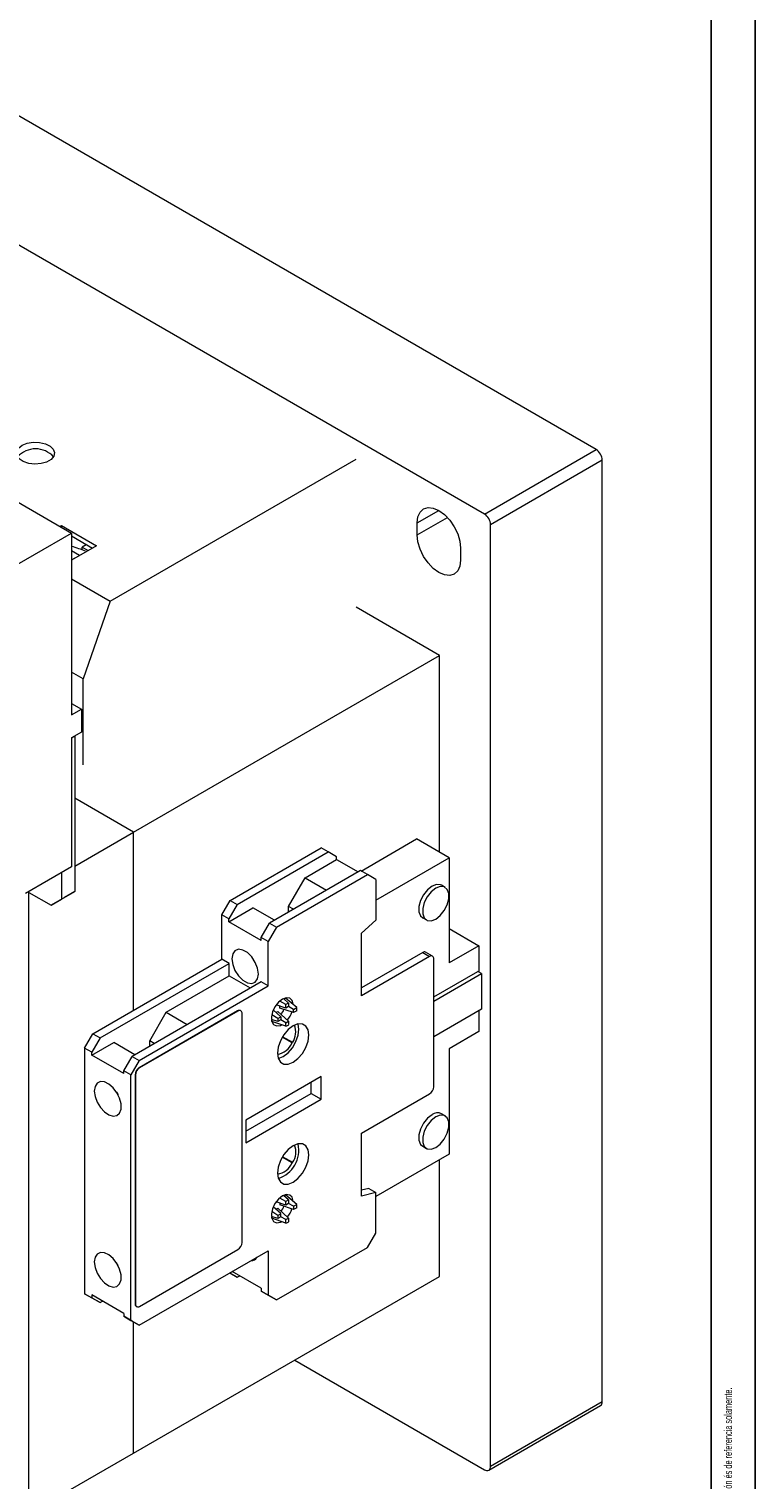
# Model space of a CAD drawing. Header units: millimetres. Extents: x 0 to 1189, y 0 to 841.
# Tile 6 of 8: x 1065 to 1189, y 130 to 378. Entities that reach past the tile are written whole.
import ezdxf

# ---------------------------------------------------------------- set-up
doc = ezdxf.new("R2010")
doc.units = ezdxf.units.MM
doc.layers.add('FORMATO', color=7, linetype='Continuous')
doc.styles.add('SLDTEXTSTYLE1', font='TXT', dxfattribs={"width": 0.605})
doc.styles.add('SLDTEXTSTYLE2', font='TXT', dxfattribs={"width": 0.569583})

# ---------------------------------------------------------------- blocks, each defined once
blk = doc.blocks.new('SW_NOTE_0')
at = {"color": 0, "linetype": 'Continuous', "lineweight": 0, "attachment_point": 1, "rotation": 90}
for s, insert, char_height, style in [('Sujeito a alteração sem aviso prévio. As informações contidas são valores de referência.                                                           Los valores demostrados pueden ser cambiados sin aviso previo. La información és de referencia solamente.', (-1.71, 0), 1.32292, 'SLDTEXTSTYLE2'), ('The values shown are subject to change without prior notice. The information is for reference only.', (0.06, 0), 1.3229, 'SLDTEXTSTYLE1')]:
    blk.add_mtext(s, dxfattribs=dict(at, insert=insert, char_height=char_height, style=style))

msp = doc.modelspace()

# ---------------------------------------------------------------- linework, layer by layer
at = {"color": 7, "linetype": 'Continuous', "lineweight": 15}
for p, q in [((1161.84, 305.78), (1061.43, 363.74)), ((1142.74, 294.75), (1042.33, 352.72)), ((1047.5, 305.74), (1072.17, 291.49)), ((1142.74, 294.75), (1161.84, 305.78)), ((1078.75, 279.85), (1120.82, 304.14)), ((1162.9, 303.94), (1143.8, 292.92)), ((1162.9, 143.08), (1162.9, 303.94)), ((1070.16, 292.65), (1070.44, 292.81)), ((1070.44, 292.81), (1076.45, 289.34)), ((1070.44, 292.81), (1070.44, 292.49)), ((1131.25, 291.18), (1131.25, 293.22)), ((1143.8, 132.06), (1143.8, 292.92)), ((1044.1, 275.29), (1072.17, 291.49)), ((1072.17, 291.49), (1072.17, 260.42)), ((1072.17, 291), (1075.74, 288.94)), ((1072.21, 290.94), (1072.17, 290.96)), ((1072.21, 290.94), (1072.17, 290.92)), ((1072.17, 290.89), (1072.21, 290.92)), ((1072.21, 290.94), (1072.21, 290.98)), ((1072.21, 290.94), (1072.21, 290.92)), ((1076.45, 289.34), (1072.17, 286.87)), ((1073.52, 287.69), (1072.17, 288.47)), ((1072.17, 286.92), (1073.52, 287.69)), ((1073.55, 287.67), (1073.52, 287.69)), ((1074.68, 289.51), (1073.98, 289.1)), ((1073.98, 288.62), (1073.98, 289.1)), ((1073.98, 289.1), (1075, 288.51)), ((1075.71, 288.92), (1074.68, 289.51)), ((1075.39, 289.1), (1075.43, 289.12)), ((1138.68, 288.94), (1138.68, 286.89)), ((1072.17, 283.65), (1078.75, 279.85)), ((1078.75, 279.85), (1074.15, 266.59)), ((1135.07, 270.6), (1120.82, 278.83)), ((1082.75, 240.4), (1135.07, 270.6)), ((1135.07, 236.96), (1135.07, 270.6)), ((1074.15, 266.59), (1072.17, 267.73)), ((1074.15, 251.89), (1074.15, 266.59)), ((1072.17, 262.37), (1073.86, 261.4)), ((1072.17, 260.42), (1073.86, 261.4)), ((1073.86, 261.4), (1073.86, 257.48)), ((1073.86, 257.48), (1072.17, 256.51)), ((1072.7, 256.77), (1072.17, 256.46)), ((1072.17, 256.51), (1072.17, 234.46)), ((1072.69, 256.8), (1072.7, 256.77)), ((1072.7, 256.77), (1072.7, 230.23)), ((1082.75, 240.4), (1072.7, 246.19)), ((1072.7, 234.6), (1082.75, 240.4)), ((1082.75, 209.94), (1082.75, 240.4)), ((1121.69, 233.75), (1131.16, 239.22)), ((1136.72, 236.01), (1131.16, 239.22)), ((1099.29, 228.72), (1114.85, 237.7)), ((1100.49, 228.02), (1116.05, 237)), ((1112.09, 232.6), (1117.46, 235.7)), ((1116.05, 237), (1114.85, 237.7)), ((1117.46, 236.19), (1116.05, 237)), ((1117.46, 235.7), (1117.46, 236.19)), ((1117.46, 235.7), (1121.14, 233.58)), ((1124.18, 228.77), (1136.72, 236.01)), ((1136.72, 236.01), (1136.72, 218.03)), ((1072.17, 234.46), (1064.31, 229.92)), ((1070.44, 233.46), (1070.44, 228.93)), ((1121.57, 233.82), (1106.01, 224.84)), ((1107.21, 224.15), (1122.77, 233.13)), ((1122.77, 233.13), (1121.57, 233.82)), ((1124.18, 232.31), (1122.77, 233.13)), ((1109.26, 227.7), (1112.09, 232.6)), ((1112.09, 232.6), (1115.77, 230.47)), ((1124.18, 232.31), (1124.18, 225.37)), ((1136.03, 230.95), (1135.4, 231.31)), ((1064.89, 123.94), (1064.89, 230.09)), ((1064.89, 230.09), (1068.67, 227.91)), ((1070.94, 229.21), (1068.67, 227.91)), ((1068.67, 227.91), (1070.44, 228.93)), ((1070.44, 228.93), (1072.7, 230.23)), ((1072.7, 230.23), (1070.94, 229.21)), ((1097.88, 226.27), (1099.29, 228.72)), ((1100.49, 228.02), (1099.08, 225.58)), ((1099.29, 228.72), (1100.49, 228.02)), ((1099.08, 225.58), (1097.88, 226.27)), ((1097.88, 218.68), (1097.88, 226.27)), ((1099.08, 225.09), (1103.18, 227.45)), ((1099.08, 225.09), (1099.08, 225.58)), ((1106.86, 225.33), (1103.18, 227.45)), ((1109.26, 226.72), (1109.26, 227.7)), ((1110.11, 227.21), (1109.26, 227.7)), ((1132.19, 225.75), (1132.82, 225.39)), ((1104.59, 221.9), (1099.08, 225.09)), ((1104.59, 222.39), (1106.01, 224.84)), ((1107.21, 224.15), (1105.8, 221.7)), ((1106.01, 224.84), (1107.21, 224.15)), ((1121.71, 223.12), (1124.18, 225.37)), ((1121.71, 212.41), (1121.71, 223.12)), ((1136.72, 223.91), (1141.81, 220.97)), ((1105.8, 221.7), (1104.59, 222.39)), ((1104.59, 221.9), (1104.59, 222.39)), ((1105.8, 214.1), (1105.8, 221.7)), ((1141.81, 220.97), (1136.72, 218.03)), ((1141.81, 220.97), (1141.81, 216.48)), ((1075.82, 205.94), (1097.88, 218.68)), ((1099.11, 217.96), (1097.88, 218.68)), ((1132.19, 219.82), (1121.71, 213.77)), ((1133.37, 219.14), (1121.71, 212.41)), ((1132.19, 219.82), (1133.37, 219.14)), ((1133.87, 219.19), (1132.69, 219.87)), ((1134.08, 196.89), (1134.08, 218.73)), ((1077.05, 205.22), (1099.11, 217.96)), ((1088.35, 209.62), (1099.11, 215.84)), ((1099.11, 215.84), (1099.11, 217.96)), ((1099.11, 215.84), (1102.72, 213.76)), ((1134.08, 212.22), (1141.63, 216.58)), ((1134.08, 211.49), (1142.27, 216.21)), ((1142.27, 216.21), (1141.63, 216.58)), ((1142.27, 216.21), (1142.27, 210.12)), ((1104.56, 214.82), (1082.5, 202.08)), ((1083.74, 201.37), (1105.8, 214.1)), ((1105.8, 214.1), (1104.56, 214.82)), ((1108.82, 210.31), (1107.14, 210.86)), ((1107.75, 210.33), (1107.75, 210.66)), ((1108.82, 210.91), (1107.76, 211.5)), ((1109.28, 211.18), (1108.41, 211.94)), ((1108.47, 211.89), (1108.74, 212.04)), ((1110.65, 210.4), (1108.74, 212.04)), ((1108.82, 210.31), (1108.82, 210.91)), ((1109.28, 211.18), (1109.28, 210.58)), ((1100.53, 209.84), (1083.74, 200.14)), ((1100.6, 209.8), (1083.81, 200.1)), ((1085.52, 204.72), (1088.35, 209.62)), ((1088.35, 209.62), (1091.95, 207.54)), ((1100.6, 209.8), (1100.53, 209.84)), ((1101.1, 209.85), (1101.03, 209.89)), ((1101.31, 170.28), (1101.31, 209.39)), ((1107.45, 208.01), (1106.36, 208.39)), ((1107.45, 208.55), (1106.41, 209.18)), ((1106.43, 208.06), (1106.43, 208.36)), ((1107.97, 208.85), (1106.66, 210.03)), ((1107.14, 209.6), (1107.42, 209.77)), ((1109.28, 208.09), (1107.42, 209.77)), ((1107.45, 208.55), (1107.97, 208.85)), ((1107.97, 208.31), (1107.45, 208.01)), ((1110.13, 209.56), (1107.75, 210.33)), ((1107.97, 208.85), (1107.97, 208.31)), ((1108.82, 207.82), (1107.97, 208.31)), ((1109.28, 210.58), (1108.82, 210.31)), ((1110.13, 210.1), (1109.28, 210.58)), ((1110.13, 210.1), (1110.65, 210.4)), ((1110.13, 209.56), (1110.13, 210.1)), ((1110.65, 209.85), (1110.13, 209.56)), ((1142.27, 210.12), (1134.08, 205.4)), ((1141.81, 209.86), (1141.81, 206.31)), ((1074.4, 203.49), (1075.82, 205.94)), ((1075.82, 205.94), (1077.05, 205.22)), ((1108.82, 207.23), (1106.43, 208.06)), ((1108.82, 207.82), (1109.28, 208.09)), ((1108.82, 207.23), (1108.82, 207.82)), ((1109.28, 208.09), (1109.28, 207.5)), ((1141.81, 206.31), (1136.72, 203.37)), ((1075.64, 202.78), (1074.4, 203.49)), ((1074.4, 203.49), (1074.4, 161.52)), ((1077.05, 205.22), (1075.64, 202.78)), ((1075.64, 202.29), (1079.37, 204.44)), ((1082.97, 202.35), (1079.37, 204.44)), ((1085.52, 203.82), (1085.52, 204.72)), ((1086.29, 204.27), (1085.52, 204.72)), ((1109.87, 204.37), (1108.18, 205.35)), ((1109.97, 204.43), (1108.23, 205.43)), ((1109.97, 204.43), (1109.87, 204.37)), ((1136.72, 203.37), (1136.72, 185.39)), ((1075.64, 202.29), (1075.64, 202.78)), ((1081.08, 199.14), (1075.64, 202.29)), ((1081.08, 199.63), (1082.5, 202.08)), ((1083.74, 201.37), (1082.32, 198.92)), ((1082.5, 202.08), (1083.74, 201.37)), ((1082.32, 198.92), (1081.08, 199.63)), ((1081.08, 199.14), (1081.08, 199.63)), ((1082.32, 156.95), (1082.32, 198.92)), ((1083.03, 198.92), (1083.03, 159.81)), ((1083.1, 198.88), (1083.03, 198.92)), ((1083.1, 198.88), (1083.1, 159.76)), ((1083.81, 200.1), (1083.74, 200.14)), ((1114.85, 198.65), (1101.94, 191.2)), ((1114.85, 194.77), (1114.85, 198.65)), ((1101.94, 189.28), (1113.15, 195.75)), ((1113.15, 195.75), (1113.15, 197.67)), ((1113.15, 195.75), (1114.85, 194.77)), ((1101.94, 187.32), (1114.85, 194.77)), ((1121.71, 188.93), (1133.37, 195.67)), ((1101.94, 191.2), (1101.94, 187.32)), ((1136.03, 191.9), (1135.4, 192.27)), ((1121.71, 178.21), (1121.71, 188.93)), ((1132.19, 186.71), (1132.82, 186.34)), ((1109.87, 183.88), (1108.18, 184.85)), ((1109.97, 183.93), (1108.23, 184.93)), ((1109.87, 183.88), (1109.97, 183.93)), ((1136.72, 185.39), (1124.18, 178.15)), ((1135.07, 164.45), (1135.07, 184.44)), ((1108.47, 178.25), (1108.74, 178.4)), ((1110.65, 176.75), (1108.74, 178.4)), ((1123, 179.51), (1121.71, 179.19)), ((1124.18, 178.83), (1121.71, 178.21)), ((1123, 179.51), (1124.18, 178.83)), ((1124.18, 171.89), (1124.18, 178.83)), ((1107.97, 175.21), (1106.66, 176.39)), ((1108.82, 176.67), (1107.14, 177.22)), ((1107.14, 175.96), (1107.42, 176.13)), ((1109.28, 174.45), (1107.42, 176.13)), ((1107.75, 177.02), (1107.75, 176.69)), ((1110.13, 175.91), (1107.75, 176.69)), ((1108.82, 177.27), (1107.76, 177.86)), ((1109.28, 177.54), (1108.41, 178.3)), ((1108.82, 176.67), (1108.82, 177.27)), ((1109.28, 176.94), (1108.82, 176.67)), ((1109.28, 177.54), (1109.28, 176.94)), ((1110.13, 176.46), (1109.28, 176.94)), ((1110.13, 176.46), (1110.65, 176.75)), ((1110.13, 176.46), (1110.13, 175.91)), ((1110.65, 176.21), (1110.13, 175.91)), ((1107.45, 174.37), (1106.36, 174.74)), ((1107.45, 174.91), (1106.41, 175.54)), ((1106.43, 174.41), (1106.43, 174.72)), ((1108.82, 173.58), (1106.43, 174.41)), ((1107.45, 174.91), (1107.97, 175.21)), ((1107.97, 174.67), (1107.45, 174.37)), ((1107.97, 174.67), (1107.97, 175.21)), ((1108.82, 174.18), (1107.97, 174.67)), ((1108.82, 174.18), (1109.28, 174.45)), ((1108.82, 173.58), (1108.82, 174.18)), ((1109.28, 174.45), (1109.28, 173.85)), ((1122.77, 169.44), (1124.18, 171.89)), ((1083.74, 156.13), (1105.8, 168.87)), ((1083.81, 159.36), (1100.6, 169.05)), ((1105.8, 168.87), (1105.8, 161.27)), ((1107.21, 160.46), (1122.77, 169.44)), ((1082.75, 134.25), (1135.07, 164.45)), ((1099.22, 165.07), (1100.49, 164.33)), ((1099.29, 165.03), (1099.22, 165.07)), ((1100.49, 164.33), (1099.29, 165.03)), ((1104.59, 162.46), (1099.64, 165.31)), ((1100.49, 164.33), (1100.92, 164.58)), ((1074.4, 161.52), (1075.64, 160.81)), ((1075.82, 160.7), (1074.4, 161.52)), ((1081.08, 158.15), (1075.64, 161.3)), ((1075.64, 161.3), (1075.64, 160.81)), ((1104.59, 162.46), (1104.59, 161.97)), ((1104.59, 161.97), (1105.8, 161.27)), ((1106.01, 161.15), (1104.59, 161.97)), ((1105.8, 161.27), (1107.21, 160.46)), ((1107.21, 160.46), (1106.01, 161.15)), ((1075.64, 160.81), (1077.05, 159.99)), ((1077.05, 159.99), (1075.82, 160.7)), ((1077.05, 159.99), (1077.48, 160.23)), ((1083.1, 159.76), (1083.03, 159.81)), ((1083.24, 159.35), (1083.31, 159.31)), ((1081.08, 158.15), (1081.08, 157.66)), ((1081.08, 157.66), (1082.32, 156.95)), ((1082.5, 156.85), (1081.08, 157.66)), ((1082.32, 156.95), (1083.74, 156.13)), ((1083.74, 156.13), (1082.5, 156.85)), ((1082.75, 134.25), (1082.75, 156.7)), ((1110.32, 150.16), (1142.74, 131.45)), ((1143.49, 131.37), (1162.59, 142.39)), ((1143.8, 132.06), (1162.9, 143.08)), ((1067.15, 125.25), (1082.75, 134.25))]:
    msp.add_line(p, q, dxfattribs=at)
at = {"color": 8, "linetype": 'Continuous', "lineweight": 15}
for p, q in [((1131.25, 293.22), (1134.97, 295.36)), ((1131.25, 291.18), (1136.43, 294.17)), ((1072.24, 290.96), (1072.25, 290.95))]:
    msp.add_line(p, q, dxfattribs=at)
at = {"color": 7, "linetype": 'Continuous', "lineweight": 15, "flags": 128}
for points in [[(1063.72, 306.49), (1064.59, 306.85), (1065.62, 307.02), (1066.69, 307), (1067.69, 306.77), (1068.5, 306.37), (1069.05, 305.84), (1069.27, 305.24), (1069.14, 304.63), (1068.67, 304.07), (1067.91, 303.64), (1066.95, 303.36), (1065.89, 303.29), (1064.84, 303.41), (1063.92, 303.73), (1063.23, 304.2), (1062.84, 304.78), (1062.8, 305.39), (1063.1, 305.99), (1063.72, 306.49)], [(1131.25, 293.22), (1131.38, 294.26), (1131.75, 295.08), (1132.34, 295.63), (1133.11, 295.86), (1134, 295.77), (1134.97, 295.37), (1135.93, 294.66), (1136.82, 293.72), (1137.59, 292.59), (1138.18, 291.37), (1138.55, 290.12), (1138.68, 288.94)], [(1138.68, 286.89), (1138.55, 285.86), (1138.18, 285.04), (1137.59, 284.49), (1136.82, 284.25), (1135.93, 284.34), (1134.97, 284.75), (1134, 285.45), (1133.11, 286.4), (1132.34, 287.52), (1131.75, 288.75), (1131.38, 290), (1131.25, 291.18)], [(1135.4, 231.31), (1135.25, 231.38), (1134.57, 231.44), (1133.79, 231.15), (1133.01, 230.55), (1132.33, 229.7), (1131.83, 228.71), (1131.56, 227.7), (1131.56, 226.79), (1131.83, 226.09), (1132.19, 225.75)], [(1134.43, 225.54), (1135.2, 226.15), (1135.89, 227), (1136.39, 227.99), (1136.66, 229), (1136.66, 229.91), (1136.39, 230.61), (1135.89, 231.02), (1135.2, 231.08), (1134.43, 230.79), (1133.65, 230.18), (1132.97, 229.33), (1132.46, 228.34), (1132.19, 227.33), (1132.19, 226.42), (1132.46, 225.72), (1132.97, 225.32), (1133.65, 225.25), (1134.43, 225.54)], [(1099.57, 218.76), (1099.71, 217.78), (1100.1, 216.77), (1100.71, 215.84), (1101.44, 215.1), (1102.23, 214.65), (1102.97, 214.53), (1103.57, 214.77), (1103.96, 215.33), (1104.1, 216.14), (1103.96, 217.12), (1103.57, 218.13), (1102.97, 219.06), (1102.23, 219.8), (1101.44, 220.25), (1100.71, 220.37), (1100.1, 220.13), (1099.71, 219.57), (1099.57, 218.76)], [(1108.2, 211.86), (1107.52, 211.32), (1106.94, 210.56), (1106.52, 209.69), (1106.34, 208.82), (1106.4, 208.06), (1106.71, 207.53), (1107.21, 207.28), (1107.86, 207.37), (1108.05, 207.45)], [(1110.07, 210.91), (1110.07, 210.97), (1109.88, 211.63), (1109.46, 212.02), (1108.88, 212.1), (1108.2, 211.86)], [(1110.04, 201.08), (1110.87, 201.71), (1111.62, 202.58), (1112.21, 203.61), (1112.6, 204.7), (1112.73, 205.73), (1112.6, 206.62), (1112.21, 207.26), (1111.62, 207.6), (1110.87, 207.61), (1110.04, 207.28), (1109.21, 206.65), (1108.46, 205.78), (1107.87, 204.75), (1107.48, 203.67), (1107.35, 202.63), (1107.48, 201.75), (1107.87, 201.1), (1108.46, 200.76), (1109.21, 200.75), (1110.04, 201.08)], [(1108.34, 202.06), (1109.17, 202.69), (1109.92, 203.56), (1110.52, 204.59), (1110.9, 205.68), (1111.03, 206.71), (1110.9, 207.6), (1110.89, 207.62)], [(1107.49, 201.73), (1107.51, 201.73), (1108.34, 202.06)], [(1076.06, 196.14), (1076.19, 195.21), (1076.55, 194.23), (1077.1, 193.32), (1077.8, 192.57), (1078.55, 192.06), (1079.28, 191.85), (1079.92, 191.96), (1080.38, 192.38), (1080.63, 193.07), (1080.63, 193.94), (1080.38, 194.91), (1079.92, 195.87), (1079.28, 196.71), (1078.55, 197.35), (1077.8, 197.71), (1077.1, 197.76), (1076.55, 197.49), (1076.19, 196.93), (1076.06, 196.14)], [(1079.85, 195.97), (1080.11, 195.53), (1080.11, 195.53)], [(1133.79, 192.11), (1133.01, 191.5), (1132.33, 190.65), (1131.83, 189.66), (1131.56, 188.65), (1131.56, 187.74), (1131.83, 187.04), (1132.19, 186.71)], [(1134.43, 191.74), (1133.65, 191.13), (1132.97, 190.28), (1132.46, 189.29), (1132.19, 188.28), (1132.19, 187.37), (1132.46, 186.67), (1132.97, 186.27), (1133.65, 186.21), (1134.43, 186.5), (1135.2, 187.1), (1135.89, 187.95), (1136.39, 188.94), (1136.66, 189.95), (1136.66, 190.86), (1136.39, 191.56), (1135.89, 191.97), (1135.2, 192.03), (1134.43, 191.74)], [(1110.04, 186.79), (1109.21, 186.16), (1108.46, 185.29), (1107.87, 184.26), (1107.48, 183.17), (1107.35, 182.14), (1107.48, 181.25), (1107.87, 180.61), (1108.46, 180.26), (1109.21, 180.26), (1110.04, 180.58), (1110.87, 181.22), (1111.62, 182.09), (1112.21, 183.12), (1112.6, 184.2), (1112.73, 185.24), (1112.6, 186.12), (1112.21, 186.77), (1111.62, 187.11), (1110.87, 187.12), (1110.04, 186.79)], [(1110.07, 177.27), (1110.07, 177.33), (1109.88, 177.99), (1109.46, 178.38), (1108.88, 178.46), (1108.2, 178.22)], [(1108.2, 178.22), (1107.52, 177.68), (1106.94, 176.92), (1106.52, 176.05), (1106.34, 175.17), (1106.4, 174.42), (1106.71, 173.88), (1107.21, 173.64), (1107.86, 173.73), (1108.05, 173.81)], [(1076.06, 166.95), (1076.19, 166.02), (1076.55, 165.04), (1077.1, 164.13), (1077.8, 163.38), (1078.55, 162.87), (1079.28, 162.66), (1079.92, 162.77), (1080.38, 163.19), (1080.63, 163.88), (1080.63, 164.75), (1080.38, 165.72), (1079.92, 166.68), (1079.28, 167.52), (1078.55, 168.16), (1077.8, 168.52), (1077.1, 168.57), (1076.55, 168.3), (1076.19, 167.74), (1076.06, 166.95)], [(1080.11, 166.34), (1080.11, 166.34), (1079.85, 166.78)]]:
    msp.add_lwpolyline(points, dxfattribs=at)
at = {"color": 7, "linetype": 'Continuous', "lineweight": 15}
for centre, radius, start, end in [((1066.02, 301.71), 4.18, 42.7186, 137.2814), ((1160.59, 303.83), 2.31, 2.6055, 57.3945), ((1141.5, 292.81), 2.31, 2.6055, 57.3945), ((1073.05, 289.83), 1.38, 125.8269, 127.6975), ((1075.52, 288.41), 1.37, 125.5545, 127.6993), ((1132.49, 219.42), 0.503, 65.6929, 125.6176), ((1133.65, 218.8), 0.437, 350.786, 129.2033), ((1110.11, 209.2), 2.15, 112.7457, 127.249), ((1100.82, 209.43), 0.503, 65.6929, 125.6176), ((1100.88, 209.46), 0.437, 350.786, 129.2033), ((1109.58, 208.28), 2.15, 172.7495, 187.2505), ((1104.31, 211.94), 4.56, 323.9381, 336.0645), ((1105.63, 211.18), 4.49, 319.9464, 340.0561), ((1108.52, 210.13), 2.15, 352.7495, 7.2505), ((1107.99, 209.2), 2.15, 292.7457, 307.249), ((1107.14, 206.24), 3.35, 327.327, 20.4956), ((1106.84, 205.72), 3.32, 278.9754, 335.9712), ((1084.56, 198.85), 1.54, 122.6055, 177.3945), ((1084.63, 198.81), 1.54, 122.6055, 177.3945), ((1132.55, 196.96), 1.54, 302.6055, 357.3945), ((1134.72, 190.9), 1.53, 63.7957, 127.5147), ((1105.97, 186.03), 5.04, 287.5427, 12.4626), ((1107.4, 185.72), 3.12, 325.1822, 22.6405), ((1106.84, 185.23), 3.32, 278.9754, 335.9712), ((1104.31, 178.3), 4.56, 323.9381, 336.0645), ((1110.11, 175.56), 2.15, 112.7457, 127.249), ((1105.63, 177.53), 4.49, 319.9464, 340.0561), ((1108.52, 176.48), 2.15, 352.7495, 7.2505), ((1109.58, 174.64), 2.15, 172.7495, 187.2505), ((1107.99, 175.56), 2.15, 292.7457, 307.249), ((1099.77, 170.35), 1.54, 302.6055, 357.3945), ((1102.87, 168.31), 1.14, 269.5353, 330.4593), ((1083.5, 159.74), 0.48, 172.7442, 235.9436), ((1083.53, 159.69), 0.437, 170.786, 309.2033), ((1162.18, 142.99), 0.719, 304.0564, 7.2558), ((1143.16, 131.95), 0.655, 230.7967, 9.214)]:
    msp.add_arc(centre, radius, start, end, dxfattribs=at)
msp.add_ellipse((1071.81, 270.54), major_axis=(19.41, -14.11), ratio=0.713088, start_param=1.92214, end_param=2.030824, dxfattribs=at)
at = {"layer": 'FORMATO'}
for p, q in [((1189, 0), (1189, 841)), ((1181.52, 5), (1181.52, 831))]:
    msp.add_line(p, q, dxfattribs=at)

# ---------------------------------------------------------------- block references
at = {"color": 7, "linetype": 'Continuous', "lineweight": 0}
msp.add_blockref('SW_NOTE_0', (1185.45, 14.3), dxfattribs=at)

doc.saveas('drawing.dxf')
